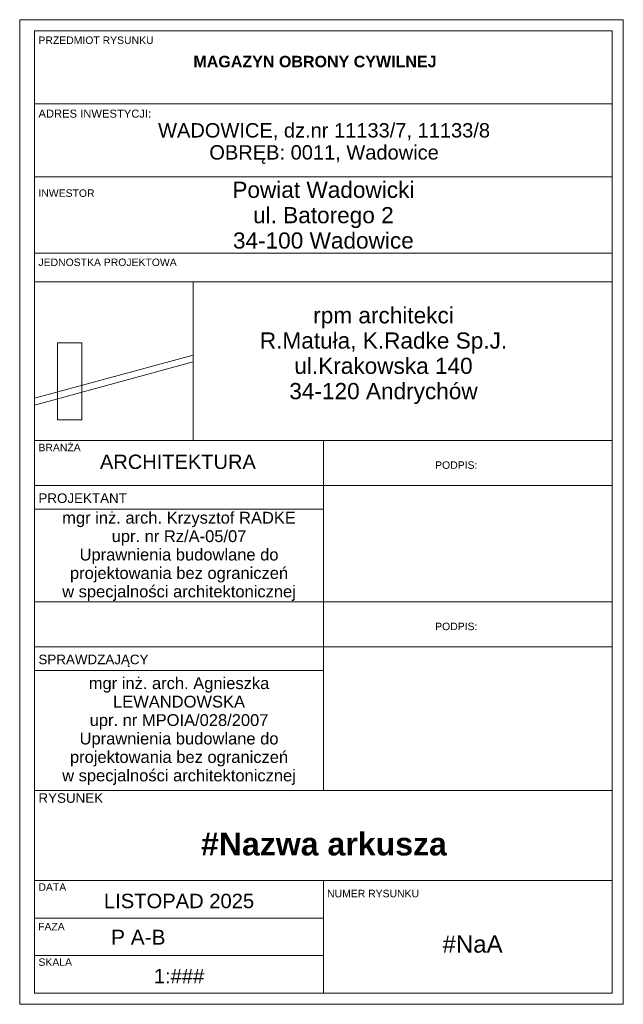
# Model space of a CAD drawing. Header units: millimetres. Extents: x -4051 to 64953, y -6998 to 18715.
# Tile 6 of 7: x 64648 to 64753, y -6998 to -6826. Entities that reach past the tile are written whole.
import ezdxf

# ---------------------------------------------------------------- set-up
doc = ezdxf.new("R2010")
doc.units = ezdxf.units.MM
doc.header["$MEASUREMENT"] = 0
doc.header["$XCLIPFRAME"] = 0
doc.layers.add('0_Nr_pióra__1', color=7, linetype='Continuous', lineweight=13)
doc.layers.add('0_Nr_pióra__118', color=7, linetype='Continuous', lineweight=13, true_color=0x573938)
doc.styles.add('STYL_AUTOMATYCZNY_1', font='arial.ttf')
doc.styles.add('STYL_AUTOMATYCZNY_4', font='arial.ttf')
picture_1 = doc.add_image_def('image1.jpg', size_in_pixel=(332, 331))

msp = doc.modelspace()

# ---------------------------------------------------------------- linework, layer by layer
at = {"layer": '0_Nr_pióra__1', "color": 7, "linetype": 'Continuous', "lineweight": 13}
for p, q in [((64648.23, -6826.5), (64648.23, -6998.01)), ((64648.23, -6826.5), (64753.42, -6826.5)), ((64753.42, -6826.5), (64753.42, -6998.01)), ((64650.84, -6828.46), (64650.84, -6996.05)), ((64650.84, -6828.46), (64751.46, -6828.46)), ((64751.46, -6828.46), (64751.46, -6996.05)), ((64650.84, -6841.17), (64751.46, -6841.17)), ((64650.84, -6853.89), (64751.46, -6853.89)), ((64650.84, -6853.89), (64751.46, -6853.89)), ((64650.84, -6867.14), (64751.46, -6867.14)), ((64650.84, -6872.18), (64751.46, -6872.18)), ((64650.84, -6899.8), (64751.46, -6899.8)), ((64650.84, -6899.8), (64751.46, -6899.8)), ((64701.15, -6899.8), (64701.15, -6907.64)), ((64650.84, -6907.64), (64751.46, -6907.64)), ((64701.15, -6907.64), (64701.15, -6960.77)), ((64650.84, -6911.75), (64701.15, -6911.75)), ((64650.84, -6927.91), (64751.46, -6927.91)), ((64650.84, -6935.75), (64751.46, -6935.75)), ((64650.84, -6939.86), (64701.15, -6939.86)), ((64650.84, -6960.77), (64751.46, -6960.77)), ((64650.84, -6960.77), (64751.46, -6960.77)), ((64650.84, -6960.77), (64751.46, -6960.77)), ((64650.84, -6976.45), (64751.46, -6976.45)), ((64701.15, -6976.45), (64701.15, -6996.05)), ((64650.84, -6982.98), (64701.15, -6982.98)), ((64650.84, -6989.51), (64701.15, -6989.51)), ((64650.84, -6996.05), (64751.46, -6996.05)), ((64648.23, -6998.01), (64753.42, -6998.01))]:
    msp.add_line(p, q, dxfattribs=at)
at = {"layer": '0_Nr_pióra__118', "color": 39, "linetype": 'Continuous', "lineweight": 13, "true_color": 0x573938}
for p, q in [((64650.84, -6892.42), (64678.46, -6884.91)), ((64650.84, -6893.62), (64678.46, -6886.11))]:
    msp.add_line(p, q, dxfattribs=at)
for points in [[(64650.84, -6872.18), (64678.46, -6872.18), (64678.46, -6899.8), (64650.84, -6899.8)], [(64654.83, -6882.8), (64659.09, -6882.8), (64659.09, -6896.18), (64654.83, -6896.18)]]:
    msp.add_lwpolyline(points, close=True, dxfattribs=at)

# ---------------------------------------------------------------- texts
at = {"layer": '0_Nr_pióra__1', "color": 7, "linetype": 'Continuous', "lineweight": 13}
for s, insert, char_height, attachment_point, style in [('\\A1;{\\pql;\\fArial|b0|i0|c238|p0;\\W1.000000;PRZEDMIOT RYSUNKU}', (64651.5, -6830.74), 1.2989, 7, 'STYL_AUTOMATYCZNY_4'), ('\\A1;{\\pqc;\\fArial|b1|i0|c238|p0;\\W1.000000;MAGAZYN OBRONY CYWILNEJ}', (64699.69, -6832.79), 2, 2, 'STYL_AUTOMATYCZNY_1'), ('\\A1;{\\pql;\\fArial|b0|i0|c238|p0;\\W1.000000;ADRES INWESTYCJI: }', (64651.5, -6842.87), 1.3988, 4, 'STYL_AUTOMATYCZNY_4'), ('\\A1;{\\pql;\\fArial|b0|i0|c238|p0;\\W1.000000;INWESTOR}', (64651.5, -6857.37), 1.2989, 7, 'STYL_AUTOMATYCZNY_4'), ('\\A1;{\\pql;\\fArial|b0|i0|c238|p0;\\W1.000000;JEDNOSTKA PROJEKTOWA}', (64651.5, -6869.42), 1.2989, 7, 'STYL_AUTOMATYCZNY_4'), ('\\A1;{\\pql;\\fArial|b0|i0|c238|p0;\\W1.000000;BRANŻA}', (64651.5, -6901.67), 1.2989, 7, 'STYL_AUTOMATYCZNY_4'), ('\\A1;{\\pqc;\\fArial|b0|i0|c238|p0;\\W1.000000;ARCHITEKTURA}', (64675.8, -6904.79), 2.5, 8, 'STYL_AUTOMATYCZNY_4'), ('\\A1;{\\pql;\\fArial|b0|i0|c238|p0;\\W1.000000;PODPIS:}', (64720.63, -6904.75), 1.2989, 7, 'STYL_AUTOMATYCZNY_4'), ('\\A1;{\\pql;\\fArial|b0|i0|c238|p0;\\W1.000000;PROJEKTANT}', (64651.5, -6910.7), 1.6687, 7, 'STYL_AUTOMATYCZNY_4'), ('\\A1;{\\pql;\\fArial|b0|i0|c238|p0;\\W1.000000;PODPIS:}', (64720.63, -6932.85), 1.2989, 7, 'STYL_AUTOMATYCZNY_4'), ('\\A1;{\\pql;\\fArial|b0|i0|c238|p0;\\W1.000000;SPRAWDZAJĄCY}', (64651.5, -6939.26), 1.6687, 7, 'STYL_AUTOMATYCZNY_4'), ('\\A1;{\\pql;\\fArial|b0|i0|c238|p0;\\W1.000000;RYSUNEK}', (64651.5, -6962.93), 1.6687, 7, 'STYL_AUTOMATYCZNY_4'), ('\\A1;{\\pqc;\\fArial|b1|i0|c238|p0;\\W1.000000;#Nazwa arkusza}', (64701.25, -6970.11), 4, 5, 'STYL_AUTOMATYCZNY_1'), ('\\A1;{\\pql;\\fArial|b0|i0|c238|p0;\\W1.000000;DATA}', (64651.5, -6978.23), 1.2989, 7, 'STYL_AUTOMATYCZNY_4'), ('\\A1;{\\pql;\\fArial|b0|i0|c238|p0;\\W1.000000;NUMER RYSUNKU}', (64701.8, -6979.38), 1.2989, 7, 'STYL_AUTOMATYCZNY_4'), ('\\A1;{\\pqc;\\fArial|b0|i0|c238|p0;\\W1.000000;LISTOPAD 2025}', (64676, -6981.3), 2.5159, 8, 'STYL_AUTOMATYCZNY_4'), ('\\A1;{\\pql;\\fArial|b0|i0|c238|p0;\\W1.000000;FAZA}', (64651.44, -6985.12), 1.2989, 7, 'STYL_AUTOMATYCZNY_4'), ('\\A1;{\\pql;\\fArial|b0|i0|c238|p0;\\W1.000000;P A-B}', (64664.16, -6987.61), 2.5977, 7, 'STYL_AUTOMATYCZNY_4'), ('\\A1;{\\pqc;\\fArial|b0|i0|c238|p0;\\W1.000000;#NaA}', (64727.15, -6987.53), 3, 5, 'STYL_AUTOMATYCZNY_4'), ('\\A1;{\\pql;\\fArial|b0|i0|c238|p0;\\W1.000000;SKALA}', (64651.5, -6991.32), 1.2989, 7, 'STYL_AUTOMATYCZNY_4'), ('\\A1;{\\pqc;\\fArial|b0|i0|c238|p0;\\W1.000000;1:###\\fArial|b0|i0|c238|p0;\\W1.000000;  }', (64676, -6994.36), 2.5159, 8, 'STYL_AUTOMATYCZNY_4')]:
    msp.add_mtext(s, dxfattribs=dict(at, insert=insert, char_height=char_height, attachment_point=attachment_point, style=style))
at = {"layer": '0_Nr_pióra__1', "color": 7, "linetype": 'Continuous', "lineweight": 13, "style": 'STYL_AUTOMATYCZNY_4'}
for s, insert, char_height, attachment_point, line_spacing_factor in [('\\A1;{\\pqc;\\fArial|b0|i0|c238|p0;\\W1.000000;WADOWICE, dz.nr 11133/7, 11133/8\\P\\pqc;\\fArial|b0|i0|c238|p0;\\W1.000000;OBRĘB: 0011, Wadowice}', (64701.27, -6844.52), 2.5, 2, 0.92127), ('\\A1;{\\pqc;\\fArial|b0|i0|c238|p0;\\W1.000000;Powiat Wadowicki\\P\\pqc;\\fArial|b0|i0|c238|p0;\\W1.000000;ul. Batorego 2\\P\\pqc;\\fArial|b0|i0|c238|p0;\\W1.000000;34-100 Wadowice}', (64701.15, -6860.56), 2.8179, 5, 0.940715), ('\\A1;{\\pqc;\\fArial|b0|i0|c238|p0;\\W1.000000;rpm architekci\\P\\pqc;\\fArial|b0|i0|c238|p0;\\W1.000000;R.Matuła, K.Radke Sp.J.\\P\\pqc;\\fArial|b0|i0|c238|p0;\\W1.000000;ul.Krakowska 140\\P\\pqc;\\fArial|b0|i0|c238|p0;\\W1.000000;34-120 Andrychów}', (64711.63, -6885.01), 2.8179, 5, 0.937162), ('\\A1;{\\pqc;\\fArial|b0|i0|c238|p0;\\W1.000000;mgr inż. arch. Krzysztof RADKE\\P\\pqc;\\fArial|b0|i0|c238|p0;\\W1.000000;upr. nr Rz/A-05/07\\P\\pqc;\\fArial|b0|i0|c238|p0;\\W1.000000;Uprawnienia budowlane do\\P\\pqc;\\fArial|b0|i0|c238|p0;\\W1.000000;projektowania bez ograniczeń\\P\\pqc;\\fArial|b0|i0|c238|p0;\\W1.000000;w specjalności architektonicznej}', (64676, -6912.22), 2.0571, 2, 0.936203)]:
    msp.add_mtext(s, dxfattribs=dict(at, insert=insert, char_height=char_height, attachment_point=attachment_point, line_spacing_factor=line_spacing_factor))
at = {"layer": '0_Nr_pióra__1', "color": 7, "linetype": 'Continuous', "lineweight": 13, "insert": (64676, -6941.04), "char_height": 2.0571, "width": 50.3066, "attachment_point": 2, "line_spacing_factor": 0.937414, "style": 'STYL_AUTOMATYCZNY_4'}
msp.add_mtext('\\A1;{\\pqc;\\fArial|b0|i0|c238|p0;\\W1.000000;mgr inż. arch. Agnieszka LEWANDOWSKA\\P\\pqc;\\fArial|b0|i0|c238|p0;\\W1.000000;upr. nr MPOIA/028/2007\\P\\pqc;\\fArial|b0|i0|c238|p0;\\W1.000000;Uprawnienia budowlane do\\P\\pqc;\\fArial|b0|i0|c238|p0;\\W1.000000;projektowania bez ograniczeń\\P\\pqc;\\fArial|b0|i0|c238|p0;\\W1.000000;w specjalności architektonicznej}', dxfattribs=at)

# ---------------------------------------------------------------- pictures from other files: only their frames are drawn
at = {"linetype": 'Continuous', "lineweight": 0}
image = msp.add_image(picture_1, insert=(64650.84, -6899.8), size_in_units=(27.62, 27.62), dxfattribs=at)
image.set_boundary_path([(-0.5, -0.5), (331.5, 330.5)])

doc.saveas('drawing.dxf')
